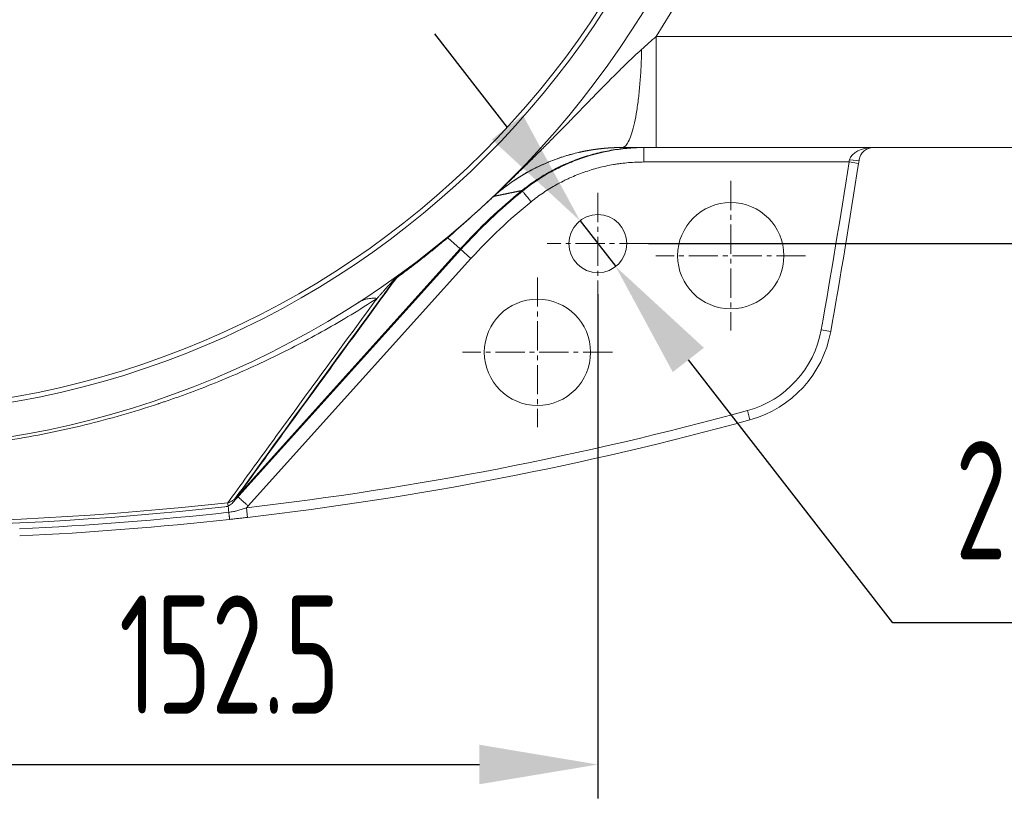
# Model space of a CAD drawing. Header units: millimetres. Extents: x 51337 to 61814, y -21781 to -12277.
# Tile 151 of 256: x 58669 to 58872, y -21143 to -20982. Entities that reach past the tile are written whole.
import ezdxf

# ---------------------------------------------------------------- set-up
doc = ezdxf.new("R2010")
doc.units = ezdxf.units.MM
doc.header["$LTSCALE"] = 0.3175
doc.linetypes.add('CENTER2', pattern=[28.575, 19.05, -3.175, 3.175, -3.175])
for name, color, linetype, lineweight in [('1轮廓实线层', 7, 'Continuous', 18), ('3中心线层', 1, 'CENTER2', 13), ('7标注层', 4, 'Continuous', 13)]:
    doc.layers.add(name, color=color, linetype=linetype, lineweight=lineweight)
doc.styles.add('PC_TEXTSTYLE', font='ISOCP.SHX', dxfattribs={"width": 0.707, "bigfont": 'GBCBIG.SHX'})
doc.dimstyles.new('GB_DIAMETER', dxfattribs={"dimtxt": 3.5, "dimasz": 3.5, "dimexe": 1, "dimexo": 0, "dimgap": 1.5, "dimtad": 1, "dimjust": 4, "dimdsep": 46, "dimtxsty": 'PC_TEXTSTYLE', "dimcen": 0, "dimclrd": 256, "dimclrt": 3, "dimadec": 0, "dimazin": 2, "dimtp": 0.1, "dimtm": 0.1, "dimtfac": 0.71, "dimtdec": 3, "dimtmove": 0, "dimatfit": 2, "dimfxl": 1, "dimtfill": 1, "dimarcsym": 0})
doc.dimstyles.new('GB_LINEAR', dxfattribs={"dimtxt": 3.5, "dimasz": 3.5, "dimexe": 1, "dimexo": 0, "dimgap": 1.5, "dimtad": 1, "dimdsep": 46, "dimtxsty": 'PC_TEXTSTYLE', "dimcen": 0, "dimclrd": 256, "dimclrt": 3, "dimadec": 0, "dimazin": 2, "dimtp": 0.1, "dimtm": 0.1, "dimtfac": 0.71, "dimtdec": 3, "dimtmove": 0, "dimatfit": 3, "dimfxl": 1, "dimtfill": 1, "dimarcsym": 0})

# ---------------------------------------------------------------- blocks, each defined once
blk = doc.blocks.new('*D69')
at = {"layer": '7标注层', "color": 0, "lineweight": -2, "transparency": 16777216}
for p, q in [((58788.38, -21038.71), (58788.38, -21143.05)), ((58635.88, -21098.9), (58635.88, -21143.05))]:
    blk.add_line(p, q, dxfattribs=at)
at = {"layer": '7标注层', "lineweight": -2, "transparency": 16777216}
blk.add_line((58660.38, -21136.05), (58763.88, -21136.05), dxfattribs=at)
at = {"layer": '7标注层', "lineweight": 18, "transparency": 16777216}
for points in [[(58660.38, -21131.96), (58660.38, -21140.13), (58635.88, -21136.05)], [(58763.88, -21140.13), (58763.88, -21131.96), (58788.38, -21136.05)]]:
    blk.add_solid(points, dxfattribs=at)
at = {"layer": 'Defpoints', "color": 0, "lineweight": 18, "transparency": 16777216}
for p in [(58788.38, -21038.71), (58635.88, -21098.9), (58788.38, -21136.05)]:
    blk.add_point(p, dxfattribs=at)
at = {"layer": '7标注层', "color": 3, "transparency": 16777216, "insert": (58712.13, -21113.3), "char_height": 24.5, "attachment_point": 5, "style": 'PC_TEXTSTYLE', "bg_fill": 3, "box_fill_scale": 1.1, "bg_fill_color": 257, "bg_fill_transparency": 0}
blk.add_mtext('152.5', dxfattribs=at)
blk = doc.blocks.new('*D72')
at = {"layer": '7标注层', "color": 0, "lineweight": -2, "transparency": 16777216}
for p, q in [((58987.26, -20880.71), (59029.69, -20880.71)), ((58798.88, -21028.21), (59029.69, -21028.21))]:
    blk.add_line(p, q, dxfattribs=at)
at = {"layer": '7标注层', "lineweight": -2, "transparency": 16777216}
blk.add_line((59022.69, -20905.21), (59022.69, -21003.71), dxfattribs=at)
at = {"layer": '7标注层', "lineweight": 18, "transparency": 16777216}
for points in [[(59026.77, -20905.21), (59018.61, -20905.21), (59022.69, -20880.71)], [(59018.61, -21003.71), (59026.77, -21003.71), (59022.69, -21028.21)]]:
    blk.add_solid(points, dxfattribs=at)
at = {"layer": 'Defpoints', "color": 0, "lineweight": 18, "transparency": 16777216}
for p in [(58987.26, -20880.71), (58798.88, -21028.21), (59022.69, -21028.21)]:
    blk.add_point(p, dxfattribs=at)
at = {"layer": '7标注层', "color": 3, "transparency": 16777216, "insert": (58999.94, -20954.46), "char_height": 24.5, "attachment_point": 5, "rotation": 90, "style": 'PC_TEXTSTYLE', "bg_fill": 3, "box_fill_scale": 1.1, "bg_fill_color": 257, "bg_fill_transparency": 0}
blk.add_mtext('147.5', dxfattribs=at)
blk = doc.blocks.new('*D74')
at = {"layer": '7标注层', "lineweight": -2, "transparency": 16777216}
for p, q in [((58769.66, -21004.14), (58754.62, -20984.8)), ((58784.7, -21023.48), (58792.07, -21032.95)), ((58849.44, -21106.73), (58807.11, -21052.29)), ((58954.44, -21106.73), (58849.44, -21106.73))]:
    blk.add_line(p, q, dxfattribs=at)
at = {"layer": '7标注层', "lineweight": 18, "transparency": 16777216}
for points in [[(58766.44, -21006.64), (58772.88, -21001.63), (58784.7, -21023.48)], [(58810.33, -21049.78), (58803.88, -21054.8), (58792.07, -21032.95)]]:
    blk.add_solid(points, dxfattribs=at)
at = {"layer": 'Defpoints', "color": 0, "lineweight": 18, "transparency": 16777216}
for p in [(58784.7, -21023.48), (58792.07, -21032.95)]:
    blk.add_point(p, dxfattribs=at)
at = {"layer": '7标注层', "color": 3, "transparency": 16777216, "insert": (58907.19, -21082.56), "char_height": 24.5, "attachment_point": 5, "style": 'PC_TEXTSTYLE', "bg_fill": 3, "box_fill_scale": 1.1, "bg_fill_color": 257, "bg_fill_transparency": 0}
blk.add_mtext('2-%%c12(销孔)', dxfattribs=at)

msp = doc.modelspace()

# ---------------------------------------------------------------- linework, layer by layer
at = {"layer": '1轮廓实线层'}
for p, q in [((58800.4534, -20985.31379), (58903.91169, -20985.31379)), ((58800.4534, -21008.31379), (58912.27443, -21008.31379)), ((58912.28301, -21008.31379), (58800.4534, -21008.31379)), ((58840.36044, -21011.31379), (58797.91405, -21011.31379)), ((58840.36044, -21011.31379), (58842.33696, -21011.61933)), ((58757.31487, -21026.99089), (58759.90336, -21029.32157)), ((58760.03095, -21029.43645), (58712.85902, -21081.82619)), ((58713.80578, -21080.51811), (58759.90336, -21029.32157)), ((58759.90336, -21029.32157), (58762.12866, -21031.32524)), ((58762.12866, -21031.32524), (58716.03107, -21082.52181)), ((58834.59036, -21046.05293), (58836.55952, -21046.40276)), ((58819.32548, -21062.78946), (58819.85456, -21064.71821)), ((58715.66832, -21082.89496), (58715.89868, -21084.88165))]:
    msp.add_line(p, q, dxfattribs=at)
for centre, radius in [((58635.88175, -20880.71372), 183), ((58635.88175, -20880.71372), 182), ((58815.88175, -21030.71372), 11), ((58788.38175, -21028.21372), 6), ((58775.88175, -21050.71372), 11)]:
    msp.add_circle(centre, radius, dxfattribs=at)
for centre, radius, start, end in [((58635.88175, -20880.71372), 190, 6.8906438, 353.1093562), ((58635.88175, -20880.71372), 195, 327.5603739, 353.1184917), ((58845.41963, -21011.31379), 3, 90, 171.2406962), ((57290.13332, -20771.67379), 1568.64, 349.92627072, 351.21255547), ((57290.13332, -20771.67379), 1570.64, 349.92627072, 351.21255547), ((57290.13332, -20771.67379), 1570.64, 349.92627072, 351.21255547), ((58842.21332, -21103.43379), 110.75898, 128.8875666, 138), ((58842.21332, -21103.43379), 110.58728, 128.8875911, 138), ((58842.21332, -21103.43379), 107.76453, 128.887593, 138), ((58813.71719, -21042.34473), 21.2, 285.3397412, 349.9262704), ((58813.71719, -21042.34473), 23.2, 285.3397412, 349.9262705), ((58813.71719, -21042.34473), 23.2, 285.3397412, 349.9262705), ((58635.73332, -20393.51379), 694, 276.61401368, 285.33974094), ((58635.73332, -20393.51379), 696, 276.61401368, 285.33974094), ((58635.73332, -20393.51379), 696, 276.61401368, 285.33974094), ((58635.73332, -20393.51379), 692.53554, 263.69406404, 276.30593592), ((58635.73332, -20393.51379), 693.31034, 263.75140071, 276.24859363), ((58635.73332, -20393.51379), 694.51932, 272.71813729, 276.30593543), ((58635.73332, -20393.51379), 696, 272.71813729, 276.30593461), ((58635.73332, -20393.51379), 696, 272.71813729, 276.30593453)]:
    msp.add_arc(centre, radius, start, end, dxfattribs=at)
for centre, major_axis, ratio, start_param, end_param in [((58845.41963, -21011.31379), (-5, 0), 0.6, 4.71238898, 6.130306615), ((58840.47795, -21010.55237), (-1.97667, 0.30457), 0.150548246, 1.593988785, 3.141592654)]:
    msp.add_ellipse(centre, major_axis=major_axis, ratio=ratio, start_param=start_param, end_param=end_param, dxfattribs=at)
for points, knots in [([(58797.44507, -20988.00377), (58797.94859, -20987.55681), (58798.45182, -20987.1097), (58799.45541, -20986.21356), (58799.95576, -20985.76454), (58800.4534, -20985.31379)], [0, 0, 0, 0, 0.5, 0.5, 1, 1, 1, 1]), ([(58766.00085, -21019.16595), (58767.1871, -21018.0511), (58768.44697, -21016.85473), (58770.43983, -21014.93771), (58771.1213, -21014.27831), (58772.1684, -21013.25865), (58772.69817, -21012.74119), (58773.32695, -21012.12414), (58773.64399, -21011.81229), (58773.8031, -21011.65546), (58774.50027, -21010.96827), (58775.06677, -21010.40727), (58776.2564, -21009.22336), (58776.87954, -21008.60046), (58778.1812, -21007.29317), (58778.85972, -21006.60878), (58779.91821, -21005.53652), (58780.27783, -21005.17149), (58780.82725, -21004.6125), (58781.10463, -21004.33029), (58781.43252, -21003.996), (58781.59752, -21003.82757), (58782.39679, -21003.01167), (58782.98973, -21002.40517), (58784.09647, -21001.27219), (58784.61026, -21000.74571), (58785.55995, -20999.7722), (58785.99585, -20999.32517), (58786.79061, -20998.51001), (58787.14947, -20998.14186), (58788.11136, -20997.15505), (58788.59976, -20996.65392), (58789.10515, -20996.13546), (58789.23572, -20996.00153), (58789.37491, -20995.85885), (58789.43031, -20995.80205), (58789.47017, -20995.76125), (58789.4839, -20995.74722), (58789.49347, -20995.73746), (58789.49348, -20995.73744), (58789.49349, -20995.73743), (58789.49351, -20995.73741), (58789.49347, -20995.73745), (58790.33333, -20994.88227), (58791.12725, -20994.08046), (58792.62635, -20992.58259), (58793.33151, -20991.88652), (58794.65486, -20990.59899), (58795.27303, -20990.00751), (58796.4234, -20988.92814), (58796.95557, -20988.44024), (58797.44507, -20988.00377)], [0, 0, 0, 0, 0.000007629, 0.000007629, 0.000011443, 0.000011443, 0.000013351, 0.000013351, 0.000014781, 0.000014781, 0.000014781, 0.000019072, 0.000019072, 0.000022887, 0.000022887, 0.000026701, 0.000026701, 0.000028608, 0.000028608, 0.000028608, 0.000030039, 0.000030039, 0.000030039, 0.000032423, 0.000032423, 0.00003433, 0.00003433, 0.000036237, 0.000036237, 0.000038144, 0.000038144, 0.000041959, 0.000041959, 0.000043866, 0.000043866, 0.000043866, 0.000045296, 0.000045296, 0.000045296, 0.000053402, 0.00006103, 0.00006103, 0.000068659, 0.000068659, 0.250051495, 0.250051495, 0.50003433, 0.50003433, 0.750017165, 0.750017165, 1, 1, 1, 1]), ([(58772.78828, -21017.35521), (58774.64196, -21015.84411), (58776.61245, -21014.51114), (58779.19625, -21013.07941), (58779.70097, -21012.81361), (58780.71654, -21012.30597), (58781.2281, -21012.0637), (58782.77396, -21011.37097), (58783.81938, -21010.95453), (58786.99951, -21009.83913), (58789.17774, -21009.27312), (58791.97548, -21008.79459), (58792.53957, -21008.71035), (58793.66815, -21008.56622), (58794.23333, -21008.50619), (58795.83464, -21008.37026), (58796.87285, -21008.3224), (58797.91405, -21008.31485)], [0, 0, 0, 0, 0.26179427, 0.26179427, 0.324201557, 0.324201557, 0.386608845, 0.386608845, 0.511423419, 0.511423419, 0.761052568, 0.761052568, 0.823459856, 0.823459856, 0.885867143, 0.885867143, 1, 1, 1, 1]), ([(58774.15493, -21016.08594), (58774.57414, -21015.7786), (58774.99879, -21015.4798), (58776.37146, -21014.55318), (58777.34005, -21013.95757), (58778.83202, -21013.12546), (58779.33588, -21012.85831), (58779.97393, -21012.53729), (58780.10199, -21012.47371), (58780.35876, -21012.34795), (58780.74457, -21012.16152), (58781.13235, -21011.98174), (58782.42929, -21011.3971), (58783.48069, -21010.9761), (58785.61051, -21010.22532), (58786.68894, -21009.89553), (58788.87276, -21009.32693), (58789.97815, -21009.08811), (58791.65684, -21008.79942), (58792.21984, -21008.71479), (58792.92797, -21008.62377), (58793.06987, -21008.6063), (58793.35385, -21008.57287), (58793.77995, -21008.52502), (58794.20647, -21008.48401), (58795.06005, -21008.4111), (58795.62983, -21008.37464), (58796.48558, -21008.33815), (58796.91373, -21008.32445), (58797.41372, -21008.31646), (58797.66383, -21008.31446), (58797.78892, -21008.31396), (58797.85147, -21008.31383), (58797.87828, -21008.3138), (58797.89615, -21008.31379), (58797.90514, -21008.31379), (58797.91402, -21008.31379)], [0, 0, 0, 0, 0.061190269, 0.061190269, 0.195305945, 0.195305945, 0.262363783, 0.262363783, 0.279128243, 0.279128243, 0.295892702, 0.329421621, 0.329421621, 0.463537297, 0.463537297, 0.597652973, 0.597652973, 0.731768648, 0.731768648, 0.798826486, 0.798826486, 0.815590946, 0.815590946, 0.832355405, 0.865884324, 0.865884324, 0.932942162, 0.932942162, 0.966471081, 0.983235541, 0.99161777, 0.995808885, 0.997904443, 0.998952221, 0.998952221, 1, 1, 1, 1]), ([(58793.39435, -21008.31379), (58793.37261, -21008.3138), (58793.32909, -21008.31382), (58793.26383, -21008.31399), (58793.19851, -21008.31425), (58793.13313, -21008.31462), (58793.0677, -21008.31511), (58793.00222, -21008.31569), (58792.93667, -21008.31639), (58792.87108, -21008.31719), (58792.80542, -21008.31811), (58792.73972, -21008.31913), (58792.67396, -21008.32026), (58792.60814, -21008.3215), (58792.54227, -21008.32285), (58792.47635, -21008.32431), (58792.41037, -21008.32588), (58792.34434, -21008.32756), (58792.27825, -21008.32934), (58792.21211, -21008.33125), (58792.14592, -21008.33326), (58792.07968, -21008.33538), (58792.01338, -21008.33762), (58791.94703, -21008.33996), (58791.88063, -21008.34242), (58791.81418, -21008.34499), (58791.74767, -21008.34768), (58791.68111, -21008.35048), (58791.6145, -21008.35339), (58791.54784, -21008.35641), (58791.48113, -21008.35955), (58791.41437, -21008.3628), (58791.34756, -21008.36617), (58791.2807, -21008.36965), (58791.21378, -21008.37325), (58791.14682, -21008.37696), (58791.0798, -21008.38079), (58791.01274, -21008.38473), (58790.94563, -21008.38879), (58790.87847, -21008.39297), (58790.81125, -21008.39726), (58790.74399, -21008.40167), (58790.67669, -21008.4062), (58790.60933, -21008.41084), (58790.54192, -21008.4156), (58790.47447, -21008.42048), (58790.40697, -21008.42548), (58790.33942, -21008.4306), (58790.27182, -21008.43583), (58790.20418, -21008.44119), (58790.13649, -21008.44666), (58790.06875, -21008.45225), (58790.00097, -21008.45797), (58789.93314, -21008.4638), (58789.86526, -21008.46975), (58789.79734, -21008.47583), (58789.72937, -21008.48202), (58789.66136, -21008.48834), (58789.5933, -21008.49478), (58789.5252, -21008.50134), (58789.45705, -21008.50802), (58789.38886, -21008.51482), (58789.32062, -21008.52175), (58789.25234, -21008.5288), (58789.18402, -21008.53597), (58789.11565, -21008.54327), (58789.04724, -21008.55069), (58788.97878, -21008.55823), (58788.91028, -21008.5659), (58788.84174, -21008.57369), (58788.77316, -21008.58161), (58788.70454, -21008.58965), (58788.63587, -21008.59782), (58788.56716, -21008.60611), (58788.49841, -21008.61453), (58788.42962, -21008.62307), (58788.36079, -21008.63174), (58788.29192, -21008.64054), (58788.223, -21008.64946), (58788.15405, -21008.65851), (58788.08506, -21008.66769), (58788.01603, -21008.677), (58787.94695, -21008.68643), (58787.87784, -21008.69599), (58787.80869, -21008.70568), (58787.7395, -21008.7155), (58787.67027, -21008.72545), (58787.60101, -21008.73553), (58787.5317, -21008.74573), (58787.46236, -21008.75607), (58787.39298, -21008.76654), (58787.32357, -21008.77713), (58787.25411, -21008.78786), (58787.18462, -21008.79872), (58787.1151, -21008.80971), (58787.04553, -21008.82083), (58786.97593, -21008.83208), (58786.9063, -21008.84346), (58786.83663, -21008.85498), (58786.76693, -21008.86662), (58786.69719, -21008.8784), (58786.62741, -21008.89032), (58786.5576, -21008.90236), (58786.48776, -21008.91454), (58786.41788, -21008.92685), (58786.34798, -21008.9393), (58786.27803, -21008.95188), (58786.20806, -21008.9646), (58786.13805, -21008.97745), (58786.06801, -21008.99043), (58785.99793, -21009.00355), (58785.92783, -21009.01681), (58785.85769, -21009.0302), (58785.78752, -21009.04372), (58785.71733, -21009.05739), (58785.6471, -21009.07119), (58785.57684, -21009.08512), (58785.50655, -21009.0992), (58785.43623, -21009.11341), (58785.36588, -21009.12775), (58785.2955, -21009.14224), (58785.22509, -21009.15686), (58785.15465, -21009.17162), (58785.08419, -21009.18652), (58785.0137, -21009.20156), (58784.94318, -21009.21674), (58784.87263, -21009.23205), (58784.80205, -21009.24751), (58784.73145, -21009.2631), (58784.66082, -21009.27884), (58784.59016, -21009.29472), (58784.51948, -21009.31073), (58784.44878, -21009.32689), (58783.92562, -21009.44743), (58782.94256, -21009.69414), (58781.51503, -21010.10858), (58780.06651, -21010.58892), (58778.8244, -21011.05481), (58778.06992, -21011.36446), (58777.79302, -21011.48176)], [0, 0, 0, 0, 0.003576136, 0.007158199, 0.010746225, 0.014340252, 0.017940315, 0.021546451, 0.025158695, 0.028777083, 0.032401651, 0.036032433, 0.039669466, 0.043312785, 0.046962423, 0.050618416, 0.054280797, 0.057949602, 0.061624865, 0.065306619, 0.068994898, 0.072689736, 0.076391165, 0.08009922, 0.083813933, 0.087535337, 0.091263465, 0.094998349, 0.098740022, 0.102488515, 0.106243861, 0.110006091, 0.113775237, 0.117551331, 0.121334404, 0.125124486, 0.128921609, 0.132725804, 0.136537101, 0.14035553, 0.144181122, 0.148013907, 0.151853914, 0.155701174, 0.159555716, 0.163417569, 0.167286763, 0.171163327, 0.175047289, 0.178938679, 0.182837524, 0.186743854, 0.190657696, 0.194579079, 0.198508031, 0.202444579, 0.20638875, 0.210340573, 0.214300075, 0.218267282, 0.222242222, 0.226224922, 0.230215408, 0.234213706, 0.238219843, 0.242233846, 0.24625574, 0.25028555, 0.254323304, 0.258369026, 0.262422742, 0.266484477, 0.270554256, 0.274632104, 0.278718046, 0.282812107, 0.286914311, 0.291024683, 0.295143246, 0.299270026, 0.303405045, 0.307548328, 0.311699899, 0.31585978, 0.320027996, 0.324204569, 0.328389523, 0.33258288, 0.336784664, 0.340994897, 0.345213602, 0.349440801, 0.353676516, 0.35792077, 0.362173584, 0.366434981, 0.370704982, 0.374983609, 0.379270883, 0.383566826, 0.387871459, 0.392184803, 0.396506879, 0.400837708, 0.40517731, 0.409525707, 0.413882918, 0.418248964, 0.422623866, 0.427007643, 0.431400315, 0.435801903, 0.440212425, 0.444631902, 0.449060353, 0.453497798, 0.457944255, 0.462399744, 0.466864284, 0.471337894, 0.475820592, 0.480312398, 0.48481333, 0.489323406, 0.493842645, 0.498371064, 0.502908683, 0.507455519, 0.51201159, 0.516576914, 0.521151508, 0.52573539, 0.530328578, 0.534931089, 0.627859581, 0.725674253, 0.828481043, 0.936371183, 1, 1, 1, 1]), ([(58797.91405, -21008.31378), (58797.91405, -21008.3138), (58797.91405, -21008.33313), (58797.91405, -21008.40974), (58797.91405, -21008.46701), (58797.91405, -21008.61729), (58797.91405, -21008.71029), (58797.91405, -21008.92847), (58797.91405, -21009.05363), (58797.91405, -21009.33131), (58797.91405, -21009.48382), (58797.91405, -21009.81034), (58797.91405, -21009.98434), (58797.91405, -21010.34714), (58797.91405, -21010.53594), (58797.91405, -21010.9211), (58797.91405, -21011.11744), (58797.91405, -21011.31379)], [0, 0, 0, 0, 0.125, 0.125, 0.25, 0.25, 0.375, 0.375, 0.5, 0.5, 0.625, 0.625, 0.75, 0.75, 0.875, 0.875, 1, 1, 1, 1]), ([(58783.67397, -21009.51484), (58783.66718, -21009.51654), (58783.66038, -21009.51825), (58782.91953, -21009.70458), (58782.20729, -21009.9059), (58780.82848, -21010.33536), (58780.16189, -21010.56349), (58778.87542, -21011.04014), (58778.25553, -21011.28865), (58777.06267, -21011.79994), (58776.4897, -21012.06272), (58775.39024, -21012.59687), (58774.86374, -21012.86823), (58773.85621, -21013.41432), (58773.37517, -21013.68905), (58772.45714, -21014.23716), (58772.02014, -21014.51055), (58771.18844, -21015.0518), (58770.79374, -21015.31966), (58770.04472, -21015.8462), (58769.6904, -21016.10487), (58769.0201, -21016.60983), (58768.70413, -21016.85612), (58768.10846, -21017.33359), (58767.82878, -21017.56477), (58767.30369, -21018.00971), (58767.05828, -21018.22346), (58766.82905, -21018.42754)], [0, 0, 0, 0, 0.000770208, 0.000770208, 0.084039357, 0.084039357, 0.167308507, 0.167308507, 0.250577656, 0.250577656, 0.333846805, 0.333846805, 0.417115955, 0.417115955, 0.500385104, 0.500385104, 0.583654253, 0.583654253, 0.666923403, 0.666923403, 0.750192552, 0.750192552, 0.833461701, 0.833461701, 0.916730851, 0.916730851, 1, 1, 1, 1]), ([(58766.00085, -21019.16595), (58766.36262, -21018.82672), (58766.9986, -21018.24957), (58767.81086, -21017.55937), (58768.40189, -21017.07903), (58768.90758, -21016.68063), (58769.55404, -21016.18572), (58770.46862, -21015.51909), (58771.60504, -21014.75038), (58772.77347, -21014.01777), (58773.93257, -21013.3428), (58775.18572, -21012.66963), (58776.4941, -21012.0427), (58777.36283, -21011.65838), (58777.80855, -21011.47518)], [0, 0, 0, 0, 0.098850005, 0.175372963, 0.229529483, 0.265667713, 0.304006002, 0.393015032, 0.494652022, 0.584989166, 0.672556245, 0.763200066, 0.871571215, 1, 1, 1, 1]), ([(58797.91405, -21011.31379), (58796.85679, -21011.31379), (58795.80318, -21011.35872), (58794.22818, -21011.49284), (58793.70408, -21011.54869), (58792.91929, -21011.64923), (58792.52723, -21011.70369), (58792.13569, -21011.76446), (58791.87477, -21011.80638), (58791.74441, -21011.82804), (58790.57351, -21012.02896), (58789.54649, -21012.25069), (58787.51934, -21012.77832), (58786.5192, -21013.08422), (58784.54575, -21013.77999), (58783.57243, -21014.16985), (58782.37287, -21014.71065), (58782.01428, -21014.87691), (58781.65763, -21015.04925), (58781.4203, -21015.16549), (58781.30195, -21015.22424), (58780.71225, -21015.52092), (58780.24657, -21015.76779), (58778.86758, -21016.53673), (58777.97229, -21017.08706), (58776.22964, -21018.26287), (58775.38228, -21018.88835), (58774.55931, -21019.5521)], [0, 0, 0, 0, 0.125, 0.125, 0.1875, 0.1875, 0.21875, 0.234375, 0.234375, 0.25, 0.25, 0.375, 0.375, 0.5, 0.5, 0.625, 0.625, 0.65625, 0.671875, 0.671875, 0.6875, 0.6875, 0.75, 0.75, 0.875, 0.875, 1, 1, 1, 1]), ([(58775.70726, -21012.43664), (58776.30016, -21012.14434), (58776.9023, -21011.86578), (58777.53571, -21011.5918), (58777.55706, -21011.58259), (58777.57842, -21011.5734)], [0, 0, 0, 0, 0.966315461, 0.966315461, 1, 1, 1, 1]), ([(58772.67942, -21017.22128), (58772.68633, -21017.21571), (58772.69333, -21017.21006), (58772.70725, -21017.19885), (58772.72813, -21017.18203), (58772.77688, -21017.14284), (58772.87451, -21017.06469), (58773.07033, -21016.90922), (58773.46412, -21016.60169), (58773.80536, -21016.34389), (58774.07459, -21016.14496), (58774.11473, -21016.11541), (58774.15493, -21016.08594)], [0, 0, 0, 0, 0.014367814, 0.014367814, 0.028735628, 0.057471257, 0.114942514, 0.229885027, 0.459770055, 0.919540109, 0.919540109, 1, 1, 1, 1]), ([(58766.82905, -21018.42754), (58766.82182, -21018.43397), (58766.80736, -21018.44683), (58766.7857, -21018.46615), (58766.76405, -21018.48549), (58766.74241, -21018.50484), (58766.72079, -21018.52421), (58766.69919, -21018.5436), (58766.6776, -21018.563), (58766.65603, -21018.58243), (58766.63448, -21018.60187), (58766.61294, -21018.62133), (58766.59142, -21018.64081), (58766.56991, -21018.6603), (58766.54842, -21018.67982), (58766.52695, -21018.69935), (58766.50549, -21018.7189), (58766.48405, -21018.73846), (58766.46263, -21018.75805), (58766.44122, -21018.77765), (58766.41983, -21018.79727), (58766.39845, -21018.8169), (58766.37709, -21018.83656), (58766.35575, -21018.85623), (58766.33442, -21018.87592), (58766.31311, -21018.89563), (58766.29181, -21018.91535), (58766.27053, -21018.9351), (58766.24927, -21018.95486), (58766.22803, -21018.97464), (58766.2068, -21018.99443), (58766.18558, -21019.01425), (58766.17148, -21019.02745), (58766.16442, -21019.03405)], [0, 0, 0, 0, 0.031716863, 0.063443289, 0.09518207, 0.126935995, 0.158707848, 0.190500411, 0.222316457, 0.254158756, 0.286030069, 0.31793315, 0.349870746, 0.381845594, 0.413860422, 0.445917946, 0.478020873, 0.510171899, 0.542373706, 0.574628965, 0.606940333, 0.639310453, 0.671741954, 0.70423745, 0.73679954, 0.769430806, 0.802133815, 0.834911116, 0.867765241, 0.900698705, 0.933714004, 0.966813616, 1, 1, 1, 1]), ([(58772.67948, -21017.22128), (58772.63706, -21017.23), (58772.55213, -21017.24745), (58772.42492, -21017.27359), (58772.2977, -21017.29974), (58772.17048, -21017.3259), (58772.04327, -21017.35206), (58771.91606, -21017.37823), (58771.78886, -21017.4044), (58771.66166, -21017.43057), (58771.53446, -21017.45675), (58771.40727, -21017.48294), (58771.28007, -21017.50913), (58771.15288, -21017.53532), (58771.0257, -21017.56152), (58770.89851, -21017.58773), (58770.77133, -21017.61393), (58770.64415, -21017.64014), (58770.51697, -21017.66636), (58770.38979, -21017.69257), (58770.26261, -21017.71879), (58770.13544, -21017.74502), (58770.00827, -21017.77125), (58769.88109, -21017.79748), (58769.75392, -21017.82371), (58769.62675, -21017.84995), (58769.49958, -21017.87618), (58769.37241, -21017.90243), (58769.24524, -21017.92867), (58769.11807, -21017.95491), (58768.99091, -21017.98116), (58768.86374, -21018.00741), (58768.73657, -21018.03366), (58768.6094, -21018.05992), (58768.48223, -21018.08617), (58768.35506, -21018.11243), (58768.22789, -21018.13868), (58768.10072, -21018.16494), (58767.97355, -21018.1912), (58767.84638, -21018.21746), (58767.7192, -21018.24372), (58767.59203, -21018.26998), (58767.46485, -21018.29625), (58767.33767, -21018.32251), (58767.21049, -21018.34877), (58767.08331, -21018.37503), (58766.95612, -21018.4013), (58766.87143, -21018.41878), (58766.82905, -21018.42754)], [0, 0, 0, 0, 0.020861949, 0.041762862, 0.06270274, 0.083681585, 0.104699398, 0.12575618, 0.146851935, 0.167986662, 0.189160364, 0.210373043, 0.231624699, 0.252915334, 0.27424495, 0.295613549, 0.317021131, 0.338467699, 0.359953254, 0.381477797, 0.403041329, 0.424643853, 0.44628537, 0.46796588, 0.489685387, 0.51144389, 0.533241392, 0.555077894, 0.576953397, 0.598867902, 0.620821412, 0.642813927, 0.664845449, 0.686915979, 0.709025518, 0.731174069, 0.753361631, 0.775588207, 0.797853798, 0.820158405, 0.84250203, 0.864884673, 0.887306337, 0.909767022, 0.932266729, 0.95480546, 0.977383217, 1, 1, 1, 1]), ([(58772.67942, -21017.22128), (58772.68663, -21017.23022), (58772.70503, -21017.25304), (58772.76357, -21017.32562), (58772.80371, -21017.37539), (58772.9043, -21017.5001), (58772.96474, -21017.57505), (58773.1038, -21017.74746), (58773.18241, -21017.84492), (58773.355, -21018.05891), (58773.44898, -21018.17544), (58773.64898, -21018.4234), (58773.75499, -21018.55485), (58773.97529, -21018.82798), (58774.08956, -21018.96967), (58774.32234, -21019.25828), (58774.44082, -21019.40519), (58774.55931, -21019.5521)], [0, 0, 0, 0, 0.125, 0.125, 0.25, 0.25, 0.375, 0.375, 0.5, 0.5, 0.625, 0.625, 0.75, 0.75, 0.875, 0.875, 1, 1, 1, 1]), ([(58766.16442, -21019.03405), (58764.71163, -21020.39437), (58763.25228, -21021.73407), (58760.30675, -21024.38265), (58758.82056, -21025.69153), (58757.31487, -21026.99089)], [0, 0, 0, 0, 0.5, 0.5, 1, 1, 1, 1]), ([(58746.69238, -21035.1882), (58745.66657, -21036.58633), (58744.64371, -21037.98142), (58737.88905, -21047.20046), (58732.24439, -21054.9346), (58722.16696, -21068.78874), (58717.70823, -21074.9355), (58713.29291, -21081.03751)], [0, 0, 0, 0, 0.089500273, 0.089500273, 0.592682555, 0.592682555, 1, 1, 1, 1]), ([(58713.80577, -21080.51813), (58716.29916, -21077.07114), (58718.80743, -21073.60845), (58724.92055, -21065.18188), (58728.54177, -21060.20072), (58735.85693, -21050.16169), (58739.55084, -21045.10383), (58744.42326, -21038.44912), (58745.56456, -21036.89152), (58746.70982, -21035.32975)], [0, 0, 0, 0, 0.233842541, 0.233842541, 0.566295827, 0.566295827, 0.898749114, 0.898749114, 1, 1, 1, 1]), ([(58746.70983, -21035.32973), (58746.71049, -21035.32855), (58746.71186, -21035.32612), (58746.71414, -21035.32216), (58746.71667, -21035.31785), (58746.71945, -21035.31317), (58746.7225, -21035.30814), (58746.72579, -21035.30274), (58746.72935, -21035.29698), (58746.73315, -21035.29085), (58746.73722, -21035.28437), (58746.74154, -21035.27752), (58746.74611, -21035.27031), (58746.75094, -21035.26273), (58746.75603, -21035.25479), (58746.76135, -21035.24651), (58746.76597, -21035.23941), (58746.7696, -21035.23372), (58746.77223, -21035.22947), (58746.77498, -21035.22493), (58746.77781, -21035.22011), (58746.78074, -21035.21502), (58746.78376, -21035.20964), (58746.78687, -21035.20398), (58746.79007, -21035.19804), (58746.79334, -21035.19181), (58746.7967, -21035.18528), (58746.80012, -21035.17846), (58746.80362, -21035.17135), (58746.80808, -21035.16207), (58746.813, -21035.15129), (58746.8176, -21035.13989), (58746.82092, -21035.13003), (58746.82297, -21035.12171), (58746.82374, -21035.11493), (58746.82323, -21035.10968), (58746.82144, -21035.10597), (58746.81838, -21035.10379), (58746.81404, -21035.10315), (58746.80787, -21035.10412), (58746.79923, -21035.10734), (58746.78686, -21035.11401), (58746.77159, -21035.12397), (58746.75367, -21035.13711), (58746.73359, -21035.153), (58746.71146, -21035.17152), (58746.68713, -21035.19272), (58746.66051, -21035.21669), (58746.63155, -21035.24346), (58746.60021, -21035.27307), (58746.56648, -21035.30552), (58746.53037, -21035.34081), (58746.49188, -21035.37894), (58746.45099, -21035.41992), (58746.39037, -21035.48131), (58746.30824, -21035.56571), (58746.20276, -21035.67567), (58746.08698, -21035.79778), (58745.96092, -21035.93201), (58745.82461, -21036.07832), (58745.67806, -21036.23665), (58745.52131, -21036.40699), (58745.35439, -21036.58927), (58745.20019, -21036.75839), (58745.06006, -21036.91255), (58744.93556, -21037.04984), (58744.80617, -21037.19281), (58744.6719, -21037.34145), (58744.53274, -21037.49574), (58744.38872, -21037.65566), (58744.23984, -21037.82119), (58744.08612, -21037.99232), (58743.92756, -21038.16902), (58743.76417, -21038.35129), (58743.59597, -21038.53909), (58743.42297, -21038.73242), (58743.24518, -21038.93126), (58743.06263, -21039.13557), (58742.87529, -21039.3454), (58742.74914, -21039.48681), (58742.68516, -21039.55852)], [0, 0, 0, 0, 0.001383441, 0.002841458, 0.004374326, 0.005982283, 0.007665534, 0.009424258, 0.011258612, 0.013168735, 0.015154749, 0.017216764, 0.019354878, 0.021569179, 0.023859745, 0.026226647, 0.028669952, 0.029820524, 0.031106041, 0.032526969, 0.034083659, 0.035776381, 0.037605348, 0.039570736, 0.041672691, 0.043911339, 0.046286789, 0.048799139, 0.051448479, 0.054234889, 0.05923275, 0.063896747, 0.068229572, 0.072234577, 0.075916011, 0.079279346, 0.08233176, 0.085082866, 0.087545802, 0.089738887, 0.092331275, 0.094573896, 0.096620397, 0.098669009, 0.10091738, 0.10351798, 0.106570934, 0.110138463, 0.11425953, 0.118959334, 0.124254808, 0.130157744, 0.13667663, 0.143817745, 0.151585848, 0.169334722, 0.189799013, 0.212992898, 0.238925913, 0.267604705, 0.299034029, 0.333217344, 0.370157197, 0.409855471, 0.436925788, 0.465304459, 0.494991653, 0.525987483, 0.558292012, 0.591905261, 0.626827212, 0.663057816, 0.700596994, 0.739444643, 0.779600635, 0.821064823, 0.863837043, 0.907917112, 0.953304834, 1, 1, 1, 1]), ([(58742.68518, -21039.55852), (58739.15526, -21041.85946), (58731.96071, -21046.22627), (58720.79395, -21052.05653), (58713.11955, -21055.45408), (58707.28529, -21057.81547), (58704.34855, -21058.94948), (58700.88978, -21060.1901), (58699.15246, -21060.78974), (58698.28185, -21061.08437), (58697.84606, -21061.2304), (58697.64362, -21061.29789), (58697.56379, -21061.32445), (58697.54578, -21061.33044), (58697.5431, -21061.33133), (58697.54225, -21061.33161), (58697.54189, -21061.33173), (58697.54164, -21061.33181), (58697.54155, -21061.33185), (58697.54017, -21061.3323), (58697.53406, -21061.33433), (58697.51818, -21061.33961), (58697.46443, -21061.35748), (58692.41103, -21063.03461), (58687.31091, -21064.50013), (58677.10142, -21066.99339), (58671.95252, -21068.03249), (58661.58965, -21069.6918), (58656.37568, -21070.31203), (58648.52358, -21070.92611), (58645.90102, -21071.0781), (58641.96162, -21071.22685), (58639.99053, -21071.28141), (58637.68898, -21071.31036), (58636.53778, -21071.31616), (58636.0032, -21071.31684), (58635.79244, -21071.31678), (58635.7436, -21071.31674), (58635.73589, -21071.31674), (58635.73204, -21071.31674), (58635.73064, -21071.31673), (58635.72797, -21071.31673), (58635.71592, -21071.31672), (58635.68247, -21071.31669), (58635.56472, -21071.31656), (58629.97684, -21071.3058), (58624.41567, -21071.0573), (58616.2302, -21070.34554), (58613.50637, -21070.05083), (58609.43014, -21069.52281), (58607.39441, -21069.23731), (58605.02409, -21068.86667), (58603.84018, -21068.67198), (58603.29081, -21068.5794), (58603.05843, -21068.53985), (58602.9845, -21068.52723), (58602.94753, -21068.52091), (58602.93103, -21068.51809), (58602.92509, -21068.51707), (58602.92377, -21068.51685), (58602.92322, -21068.51675), (58602.92141, -21068.51644), (58602.91778, -21068.51582), (58602.8368, -21068.50196), (58597.80656, -21067.63766), (58592.81562, -21066.57759), (58585.51304, -21064.72965), (58583.09029, -21064.06664), (58579.47518, -21063.00198), (58577.67238, -21062.45211), (58575.57783, -21061.78003), (58574.53279, -21061.43635), (58574.01083, -21061.26261), (58573.76862, -21061.1815), (58573.67316, -21061.14945), (58573.65104, -21061.14202), (58573.64755, -21061.14085), (58573.64609, -21061.14036), (58573.6459, -21061.14029), (58573.64541, -21061.14013), (58573.64469, -21061.13988), (58573.64009, -21061.13834), (58573.62798, -21061.13427), (58573.58536, -21061.11995), (58569.57972, -21059.77225), (58561.71027, -21056.8389), (58550.26623, -21051.7162), (58539.16695, -21045.86678), (58532.01702, -21041.49194), (58528.50923, -21039.18816)], [0, 0, 0, 0, 0.0625, 0.125, 0.1875, 0.1875, 0.21875, 0.234375, 0.2421875, 0.24609375, 0.248046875, 0.249023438, 0.249267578, 0.249298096, 0.249305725, 0.24930954, 0.249311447, 0.249311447, 0.249313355, 0.249313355, 0.249328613, 0.249389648, 0.249511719, 0.25, 0.3125, 0.3125, 0.375, 0.375, 0.4375, 0.4375, 0.46875, 0.46875, 0.484375, 0.4921875, 0.49609375, 0.498046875, 0.498535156, 0.498596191, 0.498626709, 0.498626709, 0.498641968, 0.498641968, 0.498657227, 0.498779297, 0.499023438, 0.5, 0.5625, 0.5625, 0.59375, 0.59375, 0.609375, 0.6171875, 0.62109375, 0.623046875, 0.623535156, 0.623779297, 0.623901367, 0.623962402, 0.623970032, 0.623970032, 0.623977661, 0.623977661, 0.62399292, 0.624023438, 0.625, 0.6875, 0.6875, 0.71875, 0.71875, 0.734375, 0.7421875, 0.74609375, 0.748046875, 0.749023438, 0.749267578, 0.749298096, 0.749313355, 0.749313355, 0.749317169, 0.749317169, 0.749320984, 0.749328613, 0.749389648, 0.749511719, 0.75, 0.8125, 0.875, 0.9375, 1, 1, 1, 1]), ([(58742.68516, -21039.55852), (58742.42893, -21039.90714), (58742.17289, -21040.25555), (58738.16727, -21045.70733), (58734.45894, -21050.76739), (58727.11574, -21060.81045), (58723.48089, -21065.79343), (58717.16762, -21074.46673), (58714.475, -21078.17195), (58711.79952, -21081.8592)], [0, 0, 0, 0, 0.024186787, 0.024186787, 0.378683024, 0.378683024, 0.73317926, 0.73317926, 1, 1, 1, 1]), ([(58738.80299, -21040.42352), (58739.07388, -21040.24895), (58739.36275, -21040.09704), (58739.97017, -21039.84443), (58740.28869, -21039.74375), (58740.94724, -21039.59702), (58741.28725, -21039.55098), (58741.97947, -21039.51402), (58742.33166, -21039.52309), (58742.68514, -21039.55855)], [0, 0, 0, 0, 0.25, 0.25, 0.5, 0.5, 0.75, 0.75, 1, 1, 1, 1]), ([(58711.19493, -21082.70517), (58711.51472, -21082.66879), (58711.82421, -21082.5678), (58712.38551, -21082.26793), (58712.6424, -21082.06585), (58712.85903, -21081.82617)], [0, 0, 0, 0, 0.498813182, 0.498813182, 1, 1, 1, 1]), ([(58711.79952, -21081.8592), (58711.80587, -21081.85759), (58711.81227, -21081.85595), (58711.82499, -21081.85263), (58711.84403, -21081.84758), (58711.88828, -21081.83537), (58711.97597, -21081.80919), (58712.09907, -21081.76702), (58712.19539, -21081.72858), (58712.2907, -21081.68794), (58712.33793, -21081.66648), (58712.47751, -21081.59928), (58712.56779, -21081.55079), (58712.74349, -21081.44735), (58712.82892, -21081.3924), (58712.99537, -21081.27668), (58713.0764, -21081.2159), (58713.23437, -21081.08891), (58713.31141, -21081.02258), (58713.46049, -21080.88574), (58713.53268, -21080.81513), (58713.63759, -21080.70609), (58713.6892, -21080.65078), (58713.73957, -21080.59432), (58713.77287, -21080.55642), (58713.78941, -21080.53731), (58713.80577, -21080.51813)], [0, 0, 0, 0, 0.0078125, 0.0078125, 0.015625, 0.03125, 0.0625, 0.125, 0.1875, 0.1875, 0.25, 0.25, 0.375, 0.375, 0.5, 0.5, 0.625, 0.625, 0.75, 0.75, 0.875, 0.875, 0.9375, 0.96875, 0.96875, 1, 1, 1, 1]), ([(58711.79953, -21081.8592), (58711.80924, -21081.94712), (58711.82157, -21082.0587), (58711.85083, -21082.3235), (58711.86776, -21082.47671), (58711.90536, -21082.8169), (58711.92602, -21083.00387), (58711.97002, -21083.402), (58711.99335, -21083.61315), (58712.01742, -21083.83098)], [0, 0, 0, 0, 0.25, 0.25, 0.5, 0.5, 0.75, 0.75, 1, 1, 1, 1]), ([(58713.80578, -21080.51811), (58713.81431, -21080.5258), (58713.83609, -21080.54541), (58713.90539, -21080.60781), (58713.9529, -21080.65059), (58714.07196, -21080.7578), (58714.14352, -21080.82222), (58714.30812, -21080.97044), (58714.40118, -21081.05422), (58714.60548, -21081.23818), (58714.71673, -21081.33835), (58714.95347, -21081.55152), (58715.07896, -21081.66451), (58715.33973, -21081.89931), (58715.47501, -21082.02112), (58715.75055, -21082.26922), (58715.89081, -21082.39551), (58716.03107, -21082.52181)], [0, 0, 0, 0, 0.125, 0.125, 0.25, 0.25, 0.375, 0.375, 0.5, 0.5, 0.625, 0.625, 0.75, 0.75, 0.875, 0.875, 1, 1, 1, 1]), ([(58712.01742, -21083.83098), (58712.17422, -21083.81365), (58712.33035, -21083.79265), (58712.6414, -21083.74388), (58712.79632, -21083.71611), (58713.02787, -21083.66989), (58713.10492, -21083.65372), (58713.25876, -21083.61996), (58713.33557, -21083.60236), (58713.56546, -21083.54762), (58713.71792, -21083.50855), (58714.17329, -21083.38485), (58714.47421, -21083.29375), (58714.9233, -21083.14906), (58715.22193, -21083.04992), (58715.51959, -21082.947), (58715.66832, -21082.89496)], [0, 0, 0, 0, 0.125, 0.125, 0.25, 0.25, 0.3125, 0.3125, 0.375, 0.375, 0.5, 0.5, 0.75, 0.75, 0.875, 1, 1, 1, 1]), ([(58712.01742, -21083.83098), (58712.02898, -21083.93561), (58712.04029, -21084.03794), (58712.0621, -21084.23526), (58712.07259, -21084.33025), (58712.0925, -21084.51035), (58712.1019, -21084.59546), (58712.11937, -21084.75354), (58712.12743, -21084.82651), (58712.142, -21084.95836), (58712.14851, -21085.01723), (58712.15979, -21085.11932), (58712.16457, -21085.16254), (58712.17226, -21085.23215), (58712.17518, -21085.25855), (58712.17907, -21085.29377), (58712.18006, -21085.30265), (58712.18005, -21085.3027)], [0, 0, 0, 0, 0.12504891, 0.12504891, 0.250097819, 0.250097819, 0.375146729, 0.375146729, 0.500195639, 0.500195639, 0.625244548, 0.625244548, 0.750293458, 0.750293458, 0.875342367, 0.875342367, 1, 1, 1, 1]), ([(58715.89868, -21084.88165), (58715.58811, -21084.91766), (58714.96801, -21084.98914), (58714.34897, -21085.05965), (58713.72987, -21085.12975), (58713.42026, -21085.16459), (58712.95549, -21085.21659), (58712.80051, -21085.23387), (58712.4904, -21085.26835), (58712.33527, -21085.28555), (58712.18005, -21085.3027)], [0, 0, 0, 0, 0.25, 0.5, 0.5, 0.75, 0.75, 0.875, 0.875, 1, 1, 1, 1])]:
    msp.add_open_spline(points, degree=3, knots=knots, dxfattribs=at)
for points, degree in [([(58800.4534, -21008.31379), (58800.4534, -20985.31379)], 1), ([(58800.4534, -21008.31379), (58796.90673, -21008.31379), (58793.39435, -21008.31379)], 2), ([(58840.36044, -21011.31379), (58840.39989, -21011.16068), (58840.43906, -21011.0084), (58840.47795, -21010.85694)], 3), ([(58842.45462, -21010.85694), (58842.41569, -21011.10962), (58842.37647, -21011.36376), (58842.33696, -21011.61933)], 3), ([(58757.31487, -21026.99089), (58752.15306, -21031.33924), (58746.70985, -21035.32972)], 2), ([(58716.03107, -21082.52181), (58715.91463, -21082.65112), (58715.79371, -21082.7755), (58715.66832, -21082.89496)], 3)]:
    msp.add_open_spline(points, degree=degree, dxfattribs=at)
for points, weights in [([(58793.39435, -21008.31379), (58797.02092, -21008.31379), (58797.44507, -20988.00377)], [1, 0.747313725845, 1]), ([(58758.29342, -21026.02506), (58757.76644, -21026.46899), (58757.31487, -21026.99089)], [1, 0.997290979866, 1]), ([(58748.21865, -21033.94695), (58747.38903, -21034.55515), (58746.70985, -21035.32972)], [1, 0.994406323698, 1])]:
    msp.add_rational_spline(points, weights, degree=2, dxfattribs=at)
at = {"layer": '3中心线层'}
for p, q in [((58815.88175, -21015.21372), (58815.88175, -21046.21372)), ((58788.38175, -21017.71372), (58788.38175, -21038.71372)), ((58798.88175, -21028.21372), (58777.88175, -21028.21372)), ((58831.38175, -21030.71372), (58800.38175, -21030.71372)), ((58775.88175, -21035.21372), (58775.88175, -21066.21372)), ((58791.38175, -21050.71372), (58760.38175, -21050.71372))]:
    msp.add_line(p, q, dxfattribs=at)

# ---------------------------------------------------------------- next in the draw order: dimensions: what is measured, and where the dimension line sits
at = {"layer": '7标注层'}
dim = msp.add_linear_dim(base=(59022.68959, -21028.21372), p1=(58987.26274, -20880.71379), p2=(58798.88175, -21028.21372), angle=90, dimstyle='GB_LINEAR', override={"dimscale": 7, "dimgap": 1.5, "dimtad": 1, "dimjust": 0, "dimdec": 2, "dimlfac": 1, "dimse1": 0, "dimse2": 0, "dimsd1": 0, "dimsd2": 0, "dimtofl": 1}, dxfattribs=at)
dim.commit()
dim.dimension.update_dxf_attribs({"geometry": '*D72', "text_midpoint": (58999.93959, -20954.46375)})
dim = msp.add_linear_dim(base=(58788.38175, -21136.0463), p1=(58635.88175, -21098.89722), p2=(58788.38175, -21038.71372), dimstyle='GB_LINEAR', override={"dimscale": 7, "dimgap": 1.5, "dimtad": 1, "dimjust": 0, "dimdec": 2, "dimlfac": 1, "dimse1": 0, "dimse2": 0, "dimsd1": 0, "dimsd2": 0, "dimclrd": 256, "dimclre": 0, "dimtofl": 1}, dxfattribs=at)
dim.commit()
dim.dimension.update_dxf_attribs({"geometry": '*D69', "text_midpoint": (58712.13175, -21113.2963)})

# ---------------------------------------------------------------- next in the draw order: dimensions: what is measured, and where the dimension line sits
dim = msp.add_diameter_dim_2p(p1=(58784.69849, -21023.47732), p2=(58792.06502, -21032.95013), text='2-<>(销孔)', dimstyle='GB_DIAMETER', override={"dimscale": 7, "dimgap": 1.5, "dimtad": 1, "dimtih": 0, "dimtoh": 1, "dimdec": 2, "dimlfac": 1, "dimpost": '', "dimcen": 0, "dimse1": 0, "dimse2": 0, "dimsd1": 0, "dimsd2": 0, "dimtix": 0, "dimtofl": 1, "dimatfit": 0}, dxfattribs=at)
dim.commit()
dim.dimension.update_dxf_attribs({"geometry": '*D74', "text_midpoint": (58849.43986, -21106.72981), "dimtype": 163})

doc.saveas('drawing.dxf')
